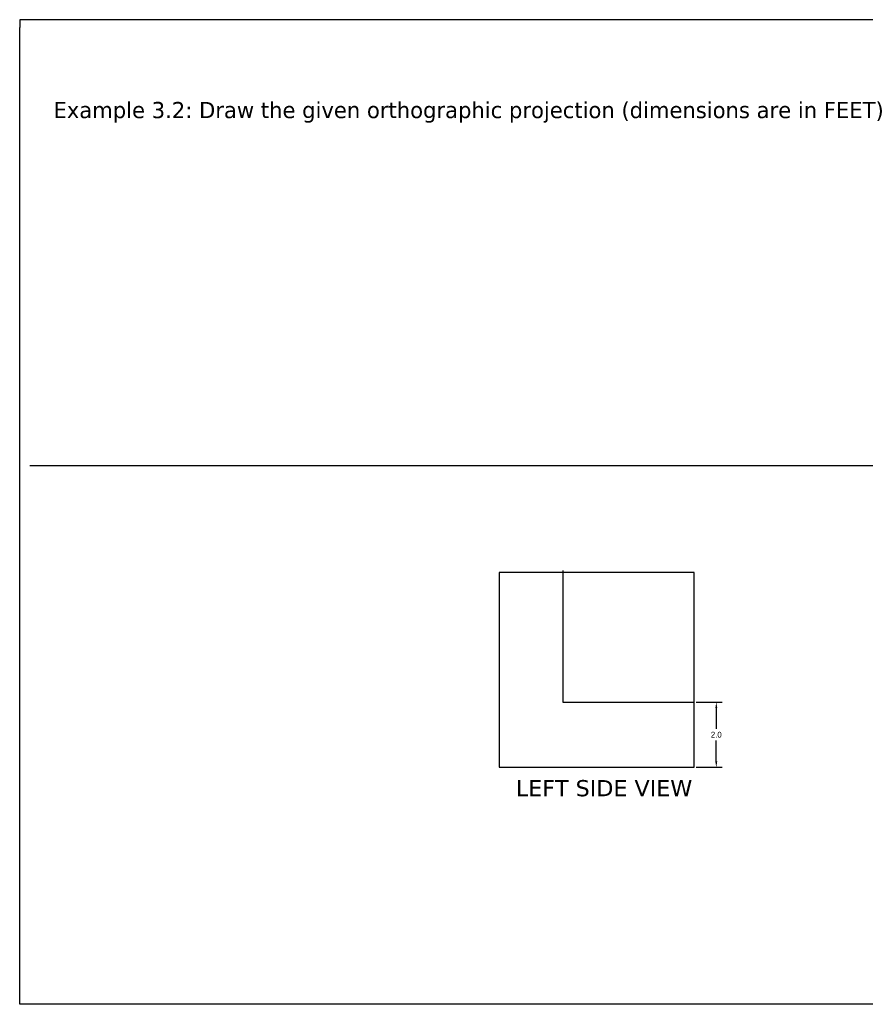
# Model space of a CAD drawing. Header units: millimetres. Extents: x 110 to 309, y -2 to 66.
# Tile 7 of 14: x 173 to 199, y 36 to 66. Entities that reach past the tile are written whole.
import ezdxf

# ---------------------------------------------------------------- set-up
doc = ezdxf.new("R2010")
doc.units = ezdxf.units.MM
doc.header["$MEASUREMENT"] = 0
doc.dimstyles.get("Standard").update_dxf_attribs({"dimtxt": 0.18, "dimasz": 0.18, "dimexe": 0.18, "dimexo": 0.0625, "dimgap": 0.09, "dimtad": 0, "dimtih": 1, "dimtoh": 1, "dimdec": 1, "dimzin": 0, "dimdsep": 46, "dimtxsty": 'Standard', "dimcen": 0.09, "dimadec": 0, "dimazin": 0, "dimtfac": 1, "dimtdec": 1, "dimtofl": 0, "dimtmove": 0, "dimatfit": 3, "dimfxl": 1, "dimtolj": 1, "dimtzin": 0, "dimarcsym": 0})

# ---------------------------------------------------------------- blocks, each defined once
blk = doc.blocks.new('*D50')
at = {"color": 0, "lineweight": -2}
for p, q in [((193.951, 45.272), (194.748, 45.272)), ((194.568, 45.092), (194.568, 44.446)), ((194.568, 43.441), (194.568, 44.086)), ((193.951, 43.261), (194.748, 43.261))]:
    blk.add_line(p, q, dxfattribs=at)
at = {"color": 0, "lineweight": 25}
for points in [[(194.538, 45.092), (194.598, 45.092), (194.568, 45.272)], [(194.538, 43.441), (194.598, 43.441), (194.568, 43.261)]]:
    blk.add_solid(points, dxfattribs=at)
at = {"layer": 'Defpoints', "color": 0, "lineweight": 25}
for p in [(193.888, 45.272), (194.568, 45.272), (193.888, 43.261)]:
    blk.add_point(p, dxfattribs=at)
at = {"color": 0, "lineweight": 25, "insert": (194.568, 44.266), "char_height": 0.18, "attachment_point": 5}
blk.add_mtext('\\A1;2.0', dxfattribs=at)

msp = doc.modelspace()

# ---------------------------------------------------------------- linework, layer by layer
at = {"lineweight": 25}
for p, q in [((245.376, 66.351), (173.069, 66.351)), ((173.069, 66.351), (173.069, 66.111)), ((173.069, 35.94), (173.069, 66.111)), ((173.069, 66.111), (173.069, 66.111)), ((173.385, 52.583), (245.376, 52.583)), ((189.833, 49.341), (189.833, 49.279)), ((189.833, 49.279), (189.833, 45.272)), ((189.833, 45.272), (193.888, 45.272)), ((245.376, 35.94), (173.069, 35.94))]:
    msp.add_line(p, q, dxfattribs=at)
msp.add_lwpolyline([(187.865, 43.261), (193.888, 43.261), (193.888, 49.279), (187.865, 49.279)], close=True, dxfattribs=at)

# ---------------------------------------------------------------- texts
at = {"lineweight": 25, "char_height": 0.5}
for s, insert, width, attachment_point in [('{\\fVerdana|b0|i0|c0|p34;Example 3.2: Draw the given orthographic projection (dimensions are in FEET)}', (174.109, 63.168), 34.17508, 7), ('{\\fVerdana Pro|b0|i0|c0|p34;LEFT SIDE VIEW}', (188.38, 42.866), 6.67189, 1)]:
    msp.add_mtext(s, dxfattribs=dict(at, insert=insert, width=width, attachment_point=attachment_point))

# ---------------------------------------------------------------- dimensions: what is measured, and where the dimension line sits
at = {"lineweight": 25}
dim = msp.add_aligned_dim(p1=(193.888, 43.261), p2=(193.888, 45.272), distance=-0.68, dimstyle='Standard', dxfattribs=at)
dim.commit()
dim.dimension.update_dxf_attribs({"geometry": '*D50', "text_midpoint": (194.568, 44.266)})

doc.saveas('drawing.dxf')
